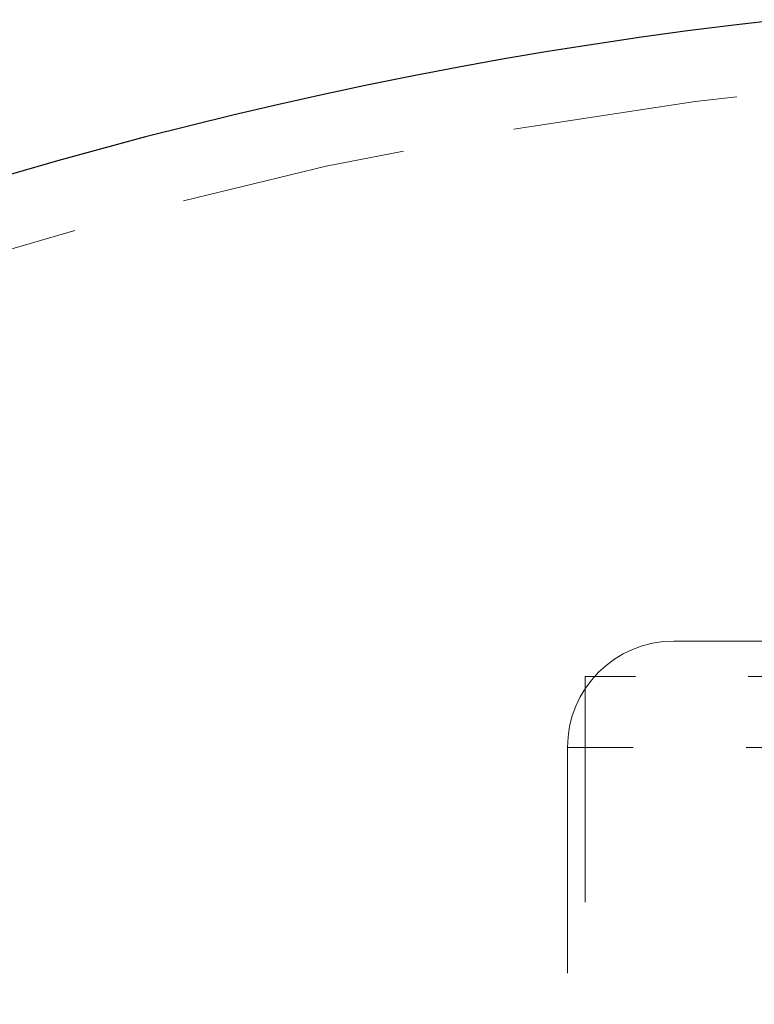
# Model space of a CAD drawing. Header units: millimetres. Extents: x 656 to 900, y 308 to 700.
# Tile 5 of 45: x 674.09 to 678.23, y 350.2 to 355.75. Entities that reach past the tile are written whole.
import ezdxf

# ---------------------------------------------------------------- set-up
doc = ezdxf.new("R2010")
doc.units = ezdxf.units.MM
doc.linetypes.add('HIDDEN', pattern=[1.905, 1.27, -0.635])

msp = doc.modelspace()

# ---------------------------------------------------------------- linework, layer by layer
at = {"color": 7, "linetype": 'HIDDEN', "lineweight": 18}
for p, q in [((677.7786, 352.2456), (683.0076, 352.2456)), ((683.2766, 352.0456), (677.2786, 352.0456)), ((677.2786, 352.0456), (677.2786, 339.2456)), ((685.1697, 351.6456), (677.1786, 351.6456)), ((677.1786, 351.6456), (677.1786, 339.2456))]:
    msp.add_line(p, q, dxfattribs=at)
at = {"color": 7, "linetype": 'Continuous', "lineweight": 25}
msp.add_arc((681.1313, 330.8992), 25, 96.32731, 245.16541, dxfattribs=at)
at = {"color": 7, "linetype": 'HIDDEN', "lineweight": 18}
for centre, radius, start, end in [((681.1313, 330.8992), 24.6, 92.56286, 247.2618), ((677.7786, 351.6456), 0.6, 90, 180)]:
    msp.add_arc(centre, radius, start, end, dxfattribs=at)

doc.saveas('drawing.dxf')
